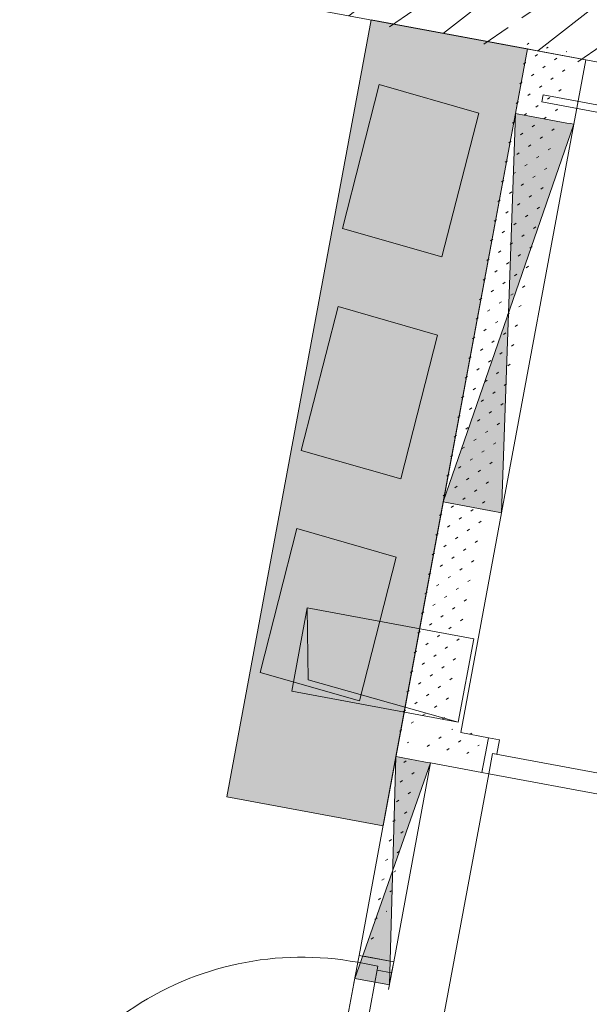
# Model space of a CAD drawing. Header units: metres. Extents: x 32353251 to 32353583, y 5707748 to 5708004.
# Tile 100 of 164: x 32353384.07 to 32353386.09, y 5707919.25 to 5707922.74. Entities that reach past the tile are written whole.
import ezdxf

# ---------------------------------------------------------------- set-up
doc = ezdxf.new("R2010")
doc.units = ezdxf.units.M
doc.header["$LTSCALE"] = 0.75
doc.linetypes.add('10417023$0$#9_Achse', pattern=[1.6, 0.00254, -1.59746])
doc.layers.get('0').update_dxf_attribs({"linetype": 'CONTINUOUS'})
for name, color, linetype, lineweight in [('10417023$0$#9_002_GES I Übersicht Erdgeschoss_1_303_Sanitäre.A', 7, 'CONTINUOUS', 25), ('10417023$0$#9_002_GES I Übersicht Erdgeschoss_1_Neubau_101_Wand Aussen.A', 7, 'CONTINUOUS', 25), ('10417023$0$#9_002_GES I Übersicht Erdgeschoss_1_Neubau_102_Wand Innen.A', 7, 'CONTINUOUS', 25), ('10417023$0$#9_002_GES I Übersicht Erdgeschoss_1_Neubau_202_Innenwandbekleidun', 7, 'CONTINUOUS', 25), ('10417023$0$#9_002_GES I Übersicht Erdgeschoss_1_Neubau_210_Wärmedämmung', 7, 'CONTINUOUS', 25), ('10417023$0$#9_002_GES I Übersicht Erdgeschoss_1_Neubau_303_Sanitäre.A', 7, 'CONTINUOUS', 25), ('10417023$0$Keine', 7, 'CONTINUOUS', 13)]:
    doc.layers.add(name, color=color, linetype=linetype, lineweight=lineweight)
pattern_1 = [(45, (0, 0), (-0.03535533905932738, 0.03535533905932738), [0.01, -0.03999999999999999])]

# ---------------------------------------------------------------- blocks, each defined once
blk = doc.blocks.new('10417023$0$#9_MKO_LP5_ARC_GES_UP_00_002_P_G_modell (3D)')
at = {"layer": '10417023$0$#9_002_GES I Übersicht Erdgeschoss_1_303_Sanitäre.A', "linetype": 'Continuous', "lineweight": 0, "true_color": 0xff0000}
h = blk.add_hatch(color=1, dxfattribs=at)
edge = h.paths.add_edge_path()
edge.add_arc((-32353460.05170075, -5707791.034634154), 0.035, 90, 180)
edge.add_line((-32353460.08670075, -5707791.034634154), (-32353460.08670075, -5707791.524634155))
edge.add_arc((-32353460.05170075, -5707791.524634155), 0.035, 180, 270)
edge.add_line((-32353460.05170075, -5707791.559634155), (-32353459.72203165, -5707791.559634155))
edge.add_arc((-32353459.72203165, -5707791.524634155), 0.035, 270, 360)
edge.add_line((-32353459.68703165, -5707791.524634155), (-32353459.68703165, -5707791.034634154))
edge.add_arc((-32353459.72203165, -5707791.034634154), 0.035, 0, 90)
edge.add_line((-32353459.72203165, -5707790.999634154), (-32353460.05170075, -5707790.999634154))
h = blk.add_hatch(color=1, dxfattribs=at)
edge = h.paths.add_edge_path()
edge.add_arc((-32353459.74985338, -5707791.279634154), 0.0229871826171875, 180, 270)
edge.add_arc((-32353459.74985338, -5707791.279634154), 0.0229871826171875, 270, 360)
edge.add_arc((-32353459.74985338, -5707791.279634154), 0.0229871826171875, 0, 90)
edge.add_arc((-32353459.74985338, -5707791.279634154), 0.0229871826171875, 90, 180)
h = blk.add_hatch(color=1, dxfattribs=at)
edge = h.paths.add_edge_path()
edge.add_arc((-32353460.05170075, -5707791.834634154), 0.035, 90, 180)
edge.add_line((-32353460.08670075, -5707791.834634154), (-32353460.08670075, -5707792.324634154))
edge.add_arc((-32353460.05170075, -5707792.324634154), 0.035, 180, 270)
edge.add_line((-32353460.05170075, -5707792.359634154), (-32353459.72203165, -5707792.359634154))
edge.add_arc((-32353459.72203165, -5707792.324634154), 0.035, 270, 360)
edge.add_line((-32353459.68703165, -5707792.324634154), (-32353459.68703165, -5707791.834634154))
edge.add_arc((-32353459.72203165, -5707791.834634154), 0.035, 0, 90)
edge.add_line((-32353459.72203165, -5707791.799634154), (-32353460.05170075, -5707791.799634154))
h = blk.add_hatch(color=1, dxfattribs=at)
edge = h.paths.add_edge_path()
edge.add_arc((-32353459.74985338, -5707792.079634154), 0.0229871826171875, 180, 270)
edge.add_arc((-32353459.74985338, -5707792.079634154), 0.0229871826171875, 270, 360)
edge.add_arc((-32353459.74985338, -5707792.079634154), 0.0229871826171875, 0, 90)
edge.add_arc((-32353459.74985338, -5707792.079634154), 0.0229871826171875, 90, 180)
h = blk.add_hatch(color=1, dxfattribs=at)
edge = h.paths.add_edge_path()
edge.add_arc((-32353460.05170075, -5707792.634694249), 0.035, 90, 180)
edge.add_line((-32353460.08670075, -5707792.634694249), (-32353460.08670075, -5707793.12469425))
edge.add_arc((-32353460.05170075, -5707793.12469425), 0.035, 180, 270)
edge.add_line((-32353460.05170075, -5707793.159694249), (-32353459.72203165, -5707793.159694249))
edge.add_arc((-32353459.72203165, -5707793.12469425), 0.035, 270, 360)
edge.add_line((-32353459.68703165, -5707793.12469425), (-32353459.68703165, -5707792.634694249))
edge.add_arc((-32353459.72203165, -5707792.634694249), 0.035, 0, 90)
edge.add_line((-32353459.72203165, -5707792.599694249), (-32353460.05170075, -5707792.599694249))
h = blk.add_hatch(color=1, dxfattribs=at)
edge = h.paths.add_edge_path()
edge.add_arc((-32353459.66517457, -5707792.879694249), 0.0229871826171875, 180, 270)
edge.add_arc((-32353459.66517457, -5707792.879694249), 0.0229871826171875, 270, 360)
edge.add_arc((-32353459.66517457, -5707792.879694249), 0.0229871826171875, 0, 90)
edge.add_arc((-32353459.66517457, -5707792.879694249), 0.0229871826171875, 90, 180)
at = {"layer": '10417023$0$#9_002_GES I Übersicht Erdgeschoss_1_Neubau_101_Wand Aussen.A', "linetype": 'Continuous', "lineweight": 5, "true_color": 0xff0000}
h = blk.add_hatch(dxfattribs=at)
h.set_pattern_fill('#9_BETON__STAHLBETON_0001', color=1, style=0, pattern_type=2)
h.set_pattern_definition([(44.99999999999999, (0, 0), (-0.1697056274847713, 0.1697056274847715), []), (44.99999999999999, (-0.08485281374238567, 0.08485281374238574), (-0.1697056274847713, 0.1697056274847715), [0.18, -0.05999999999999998])])
h.paths.add_polyline_path([(-32353468.74423227, -5707790.779533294), (-32353454.47117372, -5707790.779568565), (-32353454.47117372, -5707790.559568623), (-32353468.74423227, -5707790.559533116)])
at = {"layer": '10417023$0$#9_002_GES I Übersicht Erdgeschoss_1_Neubau_102_Wand Innen.A', "linetype": 'Continuous', "lineweight": 13, "true_color": 0xff0000}
h = blk.add_hatch(dxfattribs=at)
h.set_pattern_fill('#9_GIPS_0001', color=1, style=0, pattern_type=2)
h.set_pattern_definition(pattern_1)
h.paths.add_polyline_path([(-32353459.54646312, -5707793.317270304), (-32353459.5463662, -5707790.77963142), (-32353459.5588662, -5707790.779630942), (-32353459.55896312, -5707793.317269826)])
at = {"layer": '10417023$0$#9_002_GES I Übersicht Erdgeschoss_1_Neubau_102_Wand Innen.A', "linetype": 'Continuous', "lineweight": 13, "true_color": 0x1f1f1f}
h = blk.add_hatch(dxfattribs=at)
h.set_pattern_fill('#9_GIPS_0001', color=250, style=0, pattern_type=2)
h.set_pattern_definition(pattern_1)
h.paths.add_polyline_path([(-32353459.53396264, -5707793.304770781), (-32353459.5338662, -5707790.779631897), (-32353459.5463662, -5707790.77963142), (-32353459.54646264, -5707793.304770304)])
at = {"layer": '10417023$0$#9_002_GES I Übersicht Erdgeschoss_1_Neubau_102_Wand Innen.A', "linetype": 'Continuous', "lineweight": 13, "true_color": 0xff0000}
h = blk.add_hatch(dxfattribs=at)
h.set_pattern_fill('#9_GIPS_0001', color=1, style=0, pattern_type=2)
h.set_pattern_definition(pattern_1)
h.paths.add_polyline_path([(-32353459.39095978, -5707793.229776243), (-32353459.37395939, -5707793.219657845), (-32353459.3738662, -5707790.779638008), (-32353459.5338662, -5707790.779631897), (-32353459.53395978, -5707793.229770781)])
at = {"layer": '10417023$0$#9_002_GES I Übersicht Erdgeschoss_1_Neubau_102_Wand Innen.A', "linetype": 'Continuous', "lineweight": 13, "true_color": 0x1f1f1f}
h = blk.add_hatch(dxfattribs=at)
h.set_pattern_fill('#9_GIPS_0001', color=250, style=0, pattern_type=2)
h.set_pattern_definition(pattern_1)
h.paths.add_polyline_path([(-32353459.3699593, -5707793.217277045), (-32353459.36145911, -5707793.212217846), (-32353459.3613662, -5707790.779638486), (-32353459.3738662, -5707790.779638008), (-32353459.3739593, -5707793.217276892)])
h = blk.add_hatch(dxfattribs=at)
h.set_pattern_fill('#9_GIPS_0001', color=250, style=0, pattern_type=2)
h.set_pattern_definition(pattern_1)
h.paths.add_polyline_path([(-32353459.34895882, -5707793.204777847), (-32353459.3488662, -5707790.779638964), (-32353459.3613662, -5707790.779638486), (-32353459.36145882, -5707793.204777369)])
h = blk.add_hatch(dxfattribs=at)
h.set_pattern_fill('#9_GIPS_0001', color=250, style=0, pattern_type=2)
h.set_pattern_definition(pattern_1)
h.paths.add_polyline_path([(-32353459.37395978, -5707793.229776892), (-32353459.36145978, -5707793.22977737), (-32353459.3614593, -5707793.217277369), (-32353459.3699593, -5707793.217277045), (-32353459.37395939, -5707793.219657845)])
h = blk.add_hatch(dxfattribs=at)
h.set_pattern_fill('#9_GIPS_0001', color=250, style=0, pattern_type=2)
h.set_pattern_definition(pattern_1)
h.paths.add_polyline_path([(-32353459.3739593, -5707793.217276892), (-32353459.37395939, -5707793.219657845), (-32353459.3699593, -5707793.217277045)])
h = blk.add_hatch(dxfattribs=at)
h.set_pattern_fill('#9_GIPS_0001', color=250, style=0, pattern_type=2)
h.set_pattern_definition(pattern_1)
h.paths.add_polyline_path([(-32353459.36145911, -5707793.212217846), (-32353459.3699593, -5707793.217277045), (-32353459.3614593, -5707793.217277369)])
at = {"layer": '10417023$0$#9_002_GES I Übersicht Erdgeschoss_1_Neubau_102_Wand Innen.A', "linetype": 'Continuous', "lineweight": 13, "true_color": 0xff0000}
h = blk.add_hatch(dxfattribs=at)
h.set_pattern_fill('#9_GIPS_0001', color=1, style=0, pattern_type=2)
h.set_pattern_definition(pattern_1)
h.paths.add_polyline_path([(-32353459.3614593, -5707793.21727738), (-32353459.36145978, -5707793.229777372), (-32353459.24928008, -5707793.229781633), (-32353459.2492796, -5707793.217281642)])
at = {"layer": '10417023$0$#9_002_GES I Übersicht Erdgeschoss_1_Neubau_102_Wand Innen.A', "linetype": 'Continuous', "lineweight": 13, "true_color": 0x1f1f1f}
h = blk.add_hatch(dxfattribs=at)
h.set_pattern_fill('#9_GIPS_0001', color=250, style=0, pattern_type=2)
h.set_pattern_definition(pattern_1)
h.paths.add_polyline_path([(-32353459.3614593, -5707793.217277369), (-32353459.3489593, -5707793.217277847), (-32353459.34895882, -5707793.204777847), (-32353459.36145911, -5707793.212217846)])
h = blk.add_hatch(dxfattribs=at)
h.set_pattern_fill('#9_GIPS_0001', color=250, style=0, pattern_type=2)
h.set_pattern_definition(pattern_1)
h.paths.add_polyline_path([(-32353459.36145882, -5707793.204777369), (-32353459.36145911, -5707793.212217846), (-32353459.34895882, -5707793.204777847)])
h = blk.add_hatch(dxfattribs=at)
h.set_pattern_fill('#9_GIPS_0001', color=250, style=0, pattern_type=2)
h.set_pattern_definition(pattern_1)
h.paths.add_polyline_path([(-32353459.34895882, -5707793.204777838), (-32353459.3489593, -5707793.217277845), (-32353459.24927959, -5707793.217281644), (-32353459.24927911, -5707793.204781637)])
at = {"layer": '10417023$0$#9_002_GES I Übersicht Erdgeschoss_1_Neubau_102_Wand Innen.A', "linetype": 'Continuous', "lineweight": 13, "true_color": 0xff0000}
h = blk.add_hatch(dxfattribs=at)
h.set_pattern_fill('#9_GIPS_0001', color=1, style=0, pattern_type=2)
h.set_pattern_definition(pattern_1)
h.paths.add_polyline_path([(-32353459.53395978, -5707793.229770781), (-32353459.53396264, -5707793.304770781), (-32353459.51696264, -5707793.30477143), (-32353459.39095978, -5707793.229776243)])
h = blk.add_hatch(dxfattribs=at)
h.set_pattern_fill('#9_GIPS_0001', color=1, style=0, pattern_type=2)
h.set_pattern_definition(pattern_1)
h.paths.add_polyline_path([(-32353459.37395978, -5707793.229776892), (-32353459.39095978, -5707793.229776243), (-32353459.51696264, -5707793.30477143), (-32353459.37396264, -5707793.304776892)])
at = {"layer": '10417023$0$#9_002_GES I Übersicht Erdgeschoss_1_Neubau_102_Wand Innen.A', "linetype": 'Continuous', "lineweight": 13, "true_color": 0x1f1f1f}
h = blk.add_hatch(dxfattribs=at)
h.set_pattern_fill('#9_GIPS_0001', color=250, style=0, pattern_type=2)
h.set_pattern_definition(pattern_1)
h.paths.add_polyline_path([(-32353459.37395939, -5707793.219657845), (-32353459.39095978, -5707793.229776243), (-32353459.37395978, -5707793.229776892)])
at = {"layer": '10417023$0$#9_002_GES I Übersicht Erdgeschoss_1_Neubau_102_Wand Innen.A', "linetype": 'Continuous', "lineweight": 13, "true_color": 0xff0000}
h = blk.add_hatch(dxfattribs=at)
h.set_pattern_fill('#9_GIPS_0001', color=1, style=0, pattern_type=2)
h.set_pattern_definition(pattern_1)
h.paths.add_polyline_path([(-32353459.37395977, -5707793.229776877), (-32353459.37396264, -5707793.304776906), (-32353459.24928294, -5707793.304781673), (-32353459.24928007, -5707793.229781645)])
at = {"layer": '10417023$0$#9_002_GES I Übersicht Erdgeschoss_1_Neubau_102_Wand Innen.A', "linetype": 'Continuous', "lineweight": 13, "true_color": 0x1f1f1f}
h = blk.add_hatch(dxfattribs=at)
h.set_pattern_fill('#9_GIPS_0001', color=250, style=0, pattern_type=2)
h.set_pattern_definition(pattern_1)
h.paths.add_polyline_path([(-32353459.55896312, -5707793.317269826), (-32353459.5589636, -5707793.329769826), (-32353459.54646331, -5707793.322329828), (-32353459.54646312, -5707793.317270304)])
h = blk.add_hatch(dxfattribs=at)
h.set_pattern_fill('#9_GIPS_0001', color=250, style=0, pattern_type=2)
h.set_pattern_definition(pattern_1)
h.paths.add_polyline_path([(-32353459.54646332, -5707793.322329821), (-32353459.5464636, -5707793.329770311), (-32353459.24928391, -5707793.329781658), (-32353459.24928343, -5707793.317281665), (-32353459.5379631, -5707793.317270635)])
h = blk.add_hatch(dxfattribs=at)
h.set_pattern_fill('#9_GIPS_0001', color=250, style=0, pattern_type=2)
h.set_pattern_definition(pattern_1)
h.paths.add_polyline_path([(-32353459.54646312, -5707793.317270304), (-32353459.54646331, -5707793.322329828), (-32353459.53796312, -5707793.317270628)])
h = blk.add_hatch(dxfattribs=at)
h.set_pattern_fill('#9_GIPS_0001', color=250, style=0, pattern_type=2)
h.set_pattern_definition(pattern_1)
h.paths.add_polyline_path([(-32353459.54646264, -5707793.304770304), (-32353459.54646312, -5707793.317270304), (-32353459.53796312, -5707793.317270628), (-32353459.53396303, -5707793.314889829), (-32353459.53396264, -5707793.304770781)])
h = blk.add_hatch(dxfattribs=at)
h.set_pattern_fill('#9_GIPS_0001', color=250, style=0, pattern_type=2)
h.set_pattern_definition(pattern_1)
h.paths.add_polyline_path([(-32353459.53396303, -5707793.314889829), (-32353459.53796312, -5707793.317270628), (-32353459.53396312, -5707793.317270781)])
h = blk.add_hatch(dxfattribs=at)
h.set_pattern_fill('#9_GIPS_0001', color=250, style=0, pattern_type=2)
h.set_pattern_definition(pattern_1)
h.paths.add_polyline_path([(-32353459.53396312, -5707793.317270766), (-32353459.24928343, -5707793.317281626), (-32353459.24928295, -5707793.304781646), (-32353459.51696264, -5707793.30477142), (-32353459.53396304, -5707793.314889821)])
h = blk.add_hatch(dxfattribs=at)
h.set_pattern_fill('#9_GIPS_0001', color=250, style=0, pattern_type=2)
h.set_pattern_definition(pattern_1)
h.paths.add_polyline_path([(-32353459.53396264, -5707793.304770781), (-32353459.53396303, -5707793.314889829), (-32353459.51696264, -5707793.30477143)])
at = {"layer": '10417023$0$#9_002_GES I Übersicht Erdgeschoss_1_Neubau_102_Wand Innen.A', "linetype": 'Continuous', "lineweight": 13, "true_color": 0xff0000}
h = blk.add_hatch(dxfattribs=at)
h.set_pattern_fill('#9_GIPS_0001', color=1, style=0, pattern_type=2)
h.set_pattern_definition(pattern_1)
h.paths.add_polyline_path([(-32353459.5589636, -5707793.329769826), (-32353459.55899098, -5707794.046496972), (-32353459.54649097, -5707794.046497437), (-32353459.5464636, -5707793.329770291)])
at = {"layer": '10417023$0$#9_002_GES I Übersicht Erdgeschoss_1_Neubau_102_Wand Innen.A', "linetype": 'Continuous', "lineweight": 13, "true_color": 0x1f1f1f}
h = blk.add_hatch(dxfattribs=at)
h.set_pattern_fill('#9_GIPS_0001', color=250, style=0, pattern_type=2)
h.set_pattern_definition(pattern_1)
h.paths.add_polyline_path([(-32353459.5589636, -5707793.329769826), (-32353459.5464636, -5707793.329770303), (-32353459.54646331, -5707793.322329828)])
h = blk.add_hatch(dxfattribs=at)
h.set_pattern_fill('#9_GIPS_0001', color=250, style=0, pattern_type=2)
h.set_pattern_definition(pattern_1)
h.paths.add_polyline_path([(-32353459.54646359, -5707793.329770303), (-32353459.54649096, -5707794.04649745), (-32353459.53399099, -5707794.046497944), (-32353459.53396362, -5707793.329770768)])
at = {"layer": '10417023$0$#9_002_GES I Übersicht Erdgeschoss_1_Neubau_102_Wand Innen.A', "linetype": 'Continuous', "lineweight": 13, "true_color": 0xff0000}
h = blk.add_hatch(dxfattribs=at)
h.set_pattern_fill('#9_GIPS_0001', color=1, style=0, pattern_type=2)
h.set_pattern_definition(pattern_1)
h.paths.add_polyline_path([(-32353459.53399099, -5707794.046497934), (-32353459.45899099, -5707794.046500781), (-32353459.45896361, -5707793.329773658), (-32353459.53396361, -5707793.32977078)])
h = blk.add_hatch(dxfattribs=at)
h.set_pattern_fill('#9_GIPS_0001', color=1, style=0, pattern_type=2)
h.set_pattern_definition(pattern_1)
h.paths.add_polyline_path([(-32353459.45899096, -5707794.046500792), (-32353459.44649098, -5707794.046501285), (-32353459.44646361, -5707793.329774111), (-32353459.45896359, -5707793.329773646)])
at = {"layer": '10417023$0$#9_002_GES I Übersicht Erdgeschoss_1_Neubau_102_Wand Innen.A', "linetype": 'Continuous', "lineweight": 13, "true_color": 0x1f1f1f}
h = blk.add_hatch(dxfattribs=at)
h.set_pattern_fill('#9_GIPS_0001', color=250, style=0, pattern_type=2)
h.set_pattern_definition(pattern_1)
h.paths.add_polyline_path([(-32353459.44646361, -5707793.329774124), (-32353459.44649098, -5707794.04650127), (-32353459.43399098, -5707794.046501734), (-32353459.43396361, -5707793.329774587)])
at = {"layer": '10417023$0$#9_002_GES I Übersicht Erdgeschoss_1_Neubau_202_Innenwandbekleidun', "linetype": 'Continuous', "lineweight": 5}
h = blk.add_hatch(dxfattribs=at)
h.set_pattern_fill('#9_GIPSKARTON_0001', style=0, pattern_type=2)
h.set_pattern_definition([(0, (0, 0), (0, 0.075), [0.009999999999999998, -0.06500000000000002])])
h.paths.add_polyline_path([(-32353459.47419406, -5707790.929648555), (-32353459.47419406, -5707790.954648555), (-32353457.16442595, -5707790.954648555), (-32353457.16442844, -5707790.929648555)])
at = {"layer": '10417023$0$#9_002_GES I Übersicht Erdgeschoss_1_303_Sanitäre.A', "color": 1, "linetype": 'Continuous', "lineweight": 13, "true_color": 0xff0000, "flags": 128}
for points in [[(-32353460.05170075, -5707790.999634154), (-32353459.68703165, -5707791.034634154), (-32353459.72203165, -5707791.559634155), (-32353460.08670075, -5707791.524634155)], [(-32353460.05170075, -5707791.799634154), (-32353459.68703165, -5707791.834634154), (-32353459.72203165, -5707792.359634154), (-32353460.08670075, -5707792.324634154)], [(-32353460.05170075, -5707792.599694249), (-32353459.68703165, -5707792.634694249), (-32353459.72203165, -5707793.159694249), (-32353460.08670075, -5707793.12469425)]]:
    blk.add_lwpolyline(points, close=True, dxfattribs=at)
at = {"layer": '10417023$0$#9_002_GES I Übersicht Erdgeschoss_1_Neubau_101_Wand Aussen.A', "color": 1, "linetype": 'Continuous', "lineweight": 18, "true_color": 0xff0000}
blk.add_line((-32353468.74423227, -5707790.779533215), (-32353454.47117382, -5707790.779568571), dxfattribs=at)
at = {"layer": '10417023$0$#9_002_GES I Übersicht Erdgeschoss_1_Neubau_102_Wand Innen.A', "color": 1, "linetype": 'Continuous', "lineweight": 13, "true_color": 0xff0000}
for p, q in [((-32353459.5588662, -5707790.779630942), (-32353459.55887508, -5707791.012307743)), ((-32353459.5463662, -5707790.77963142), (-32353459.5588662, -5707790.779630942)), ((-32353459.5338662, -5707790.779631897), (-32353459.5463662, -5707790.77963142)), ((-32353459.3738662, -5707790.779638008), (-32353459.5338662, -5707790.779631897)), ((-32353459.3613662, -5707790.779638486), (-32353459.3738662, -5707790.779638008)), ((-32353459.3488662, -5707790.779638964), (-32353459.3613662, -5707790.779638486)), ((-32353459.34887508, -5707791.012315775), (-32353459.3488662, -5707790.779638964)), ((-32353459.34887494, -5707791.01231532), (-32353459.55892861, -5707792.412308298)), ((-32353459.5588751, -5707791.012307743), (-32353459.55892856, -5707792.41230777)), ((-32353459.55887519, -5707791.012308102), (-32353459.34892836, -5707792.412315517)), ((-32353459.5463751, -5707791.012308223), (-32353459.5588751, -5707791.012307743)), ((-32353459.53387506, -5707791.012308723), (-32353459.5463751, -5707791.012308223)), ((-32353459.37387509, -5707791.012314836), (-32353459.53387506, -5707791.012308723)), ((-32353459.36137509, -5707791.012315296), (-32353459.37387509, -5707791.012314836)), ((-32353459.34887509, -5707791.012315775), (-32353459.36137509, -5707791.012315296)), ((-32353459.34892854, -5707792.412315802), (-32353459.34887509, -5707791.012315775)), ((-32353459.55892855, -5707792.41230777), (-32353459.5589636, -5707793.329769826)), ((-32353459.55892856, -5707792.41230777), (-32353459.54642857, -5707792.412308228)), ((-32353459.54642857, -5707792.412308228), (-32353459.53392853, -5707792.412308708)), ((-32353459.53392853, -5707792.412308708), (-32353459.37392855, -5707792.412314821)), ((-32353459.37392855, -5707792.412314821), (-32353459.36142856, -5707792.412315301)), ((-32353459.36142856, -5707792.412315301), (-32353459.34892854, -5707792.412315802)), ((-32353459.34895882, -5707793.204777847), (-32353459.34892856, -5707792.412315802)), ((-32353459.24927913, -5707793.204781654), (-32353459.34895882, -5707793.204777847)), ((-32353459.24928337, -5707793.329781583), (-32353459.24927904, -5707793.204782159)), ((-32353459.24928049, -5707793.229781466), (-32353459.24927904, -5707793.217281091)), ((-32353459.24928049, -5707793.229781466), (-32353459.24927904, -5707793.217281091)), ((-32353459.24928049, -5707793.229781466), (-32353459.24927904, -5707793.217281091)), ((-32353459.24927904, -5707793.217281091), (-32353459.24927904, -5707793.204782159)), ((-32353459.24927904, -5707793.204782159), (-32353459.209279, -5707793.204783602)), ((-32353459.24927904, -5707793.217281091), (-32353459.24927904, -5707793.204782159)), ((-32353459.24927904, -5707793.217281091), (-32353459.24927904, -5707793.204782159)), ((-32353459.209279, -5707793.204783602), (-32353459.20928044, -5707793.256783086)), ((-32353459.24928337, -5707793.304782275), (-32353459.24928049, -5707793.229781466)), ((-32353459.24928337, -5707793.304782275), (-32353459.24928049, -5707793.229781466)), ((-32353459.24928337, -5707793.304782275), (-32353459.24928049, -5707793.229781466)), ((-32353459.22428118, -5707793.256783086), (-32353459.22428406, -5707793.329783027)), ((-32353459.22428118, -5707793.256783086), (-32353459.22428406, -5707793.329783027)), ((-32353459.20928044, -5707793.256783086), (-32353459.22428118, -5707793.256783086)), ((-32353458.13928063, -5707793.256823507), (-32353459.22428118, -5707793.256783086)), ((-32353459.24928337, -5707793.317281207), (-32353459.24928337, -5707793.304782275)), ((-32353459.24928337, -5707793.317281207), (-32353459.24928337, -5707793.304782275)), ((-32353459.24928337, -5707793.317281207), (-32353459.24928337, -5707793.304782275)), ((-32353459.24928337, -5707793.329781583), (-32353459.24928337, -5707793.317281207)), ((-32353459.24928337, -5707793.329781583), (-32353459.24928337, -5707793.317281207)), ((-32353459.24928337, -5707793.329781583), (-32353459.24928337, -5707793.317281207)), ((-32353459.43396382, -5707793.329977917), (-32353459.55899357, -5707794.129973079)), ((-32353459.5589636, -5707793.329769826), (-32353459.55899097, -5707794.046496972)), ((-32353459.5589636, -5707793.329973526), (-32353459.55899097, -5707794.046496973)), ((-32353459.54646362, -5707793.329974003), (-32353459.5589636, -5707793.329973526)), ((-32353459.55896325, -5707793.329973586), (-32353459.43399414, -5707794.129978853)), ((-32353459.53396364, -5707793.32997448), (-32353459.54646362, -5707793.329974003)), ((-32353459.45896363, -5707793.329977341), (-32353459.53396364, -5707793.32997448)), ((-32353459.44646362, -5707793.329977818), (-32353459.45896363, -5707793.329977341)), ((-32353459.43396362, -5707793.329978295), (-32353459.44646362, -5707793.329977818)), ((-32353459.43399098, -5707794.046501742), (-32353459.43396362, -5707793.329978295)), ((-32353459.4339636, -5707793.3297746), (-32353459.24928388, -5707793.329781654)), ((-32353459.22428406, -5707793.329783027), (-32353459.24928337, -5707793.329781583)), ((-32353459.22428406, -5707793.329783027), (-32353459.22432593, -5707794.414782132)), ((-32353459.22428406, -5707793.329783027), (-32353458.13928352, -5707793.329823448)), ((-32353459.55899212, -5707794.07149748), (-32353459.55899068, -5707794.046496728)), ((-32353459.5464903, -5707794.046496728), (-32353459.55899068, -5707794.046496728)), ((-32353459.55899068, -5707794.046496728), (-32353459.43399126, -5707794.046501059)), ((-32353459.5464903, -5707794.046496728), (-32353459.55899068, -5707794.046496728)), ((-32353459.5464903, -5707794.046496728), (-32353459.55899068, -5707794.046496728)), ((-32353459.53399137, -5707794.046498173), (-32353459.5464903, -5707794.046496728)), ((-32353459.53399137, -5707794.046498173), (-32353459.5464903, -5707794.046496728)), ((-32353459.53399137, -5707794.046498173), (-32353459.5464903, -5707794.046496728)), ((-32353459.45899056, -5707794.046501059), (-32353459.53399137, -5707794.046498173)), ((-32353459.45899056, -5707794.046501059), (-32353459.53399137, -5707794.046498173)), ((-32353459.45899056, -5707794.046501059), (-32353459.53399137, -5707794.046498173)), ((-32353459.44649163, -5707794.046501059), (-32353459.45899056, -5707794.046501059)), ((-32353459.44649163, -5707794.046501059), (-32353459.45899056, -5707794.046501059)), ((-32353459.44649163, -5707794.046501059), (-32353459.45899056, -5707794.046501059)), ((-32353459.43399126, -5707794.046501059), (-32353459.44649163, -5707794.046501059)), ((-32353459.43399126, -5707794.046501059), (-32353459.44649163, -5707794.046501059)), ((-32353459.43399126, -5707794.046501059), (-32353459.44649163, -5707794.046501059)), ((-32353459.43399126, -5707794.046501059), (-32353459.4339927, -5707794.086501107)), ((-32353459.55903399, -5707795.156496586), (-32353459.55899212, -5707794.07149748)), ((-32353459.48599218, -5707794.071500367), (-32353459.55899212, -5707794.07149748)), ((-32353459.55899212, -5707794.07149748), (-32353459.48599218, -5707794.071500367)), ((-32353459.48599218, -5707794.071500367), (-32353459.48603405, -5707795.156499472)), ((-32353459.48599218, -5707794.086499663), (-32353459.48599218, -5707794.071500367)), ((-32353459.4339927, -5707794.086501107), (-32353459.48599218, -5707794.086499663)), ((-32353459.55899415, -5707794.129973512), (-32353459.43399417, -5707794.129978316))]:
    blk.add_line(p, q, dxfattribs=at)
at = {"layer": '10417023$0$#9_002_GES I Übersicht Erdgeschoss_1_Neubau_102_Wand Innen.A', "color": 1, "linetype": '10417023$0$#9_Achse', "lineweight": 13, "true_color": 0xff0000}
for p, q in [((-32353458.11427844, -5707793.204825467), (-32353459.24927904, -5707793.204782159)), ((-32353458.11428421, -5707793.329824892), (-32353459.24928337, -5707793.329781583)), ((-32353459.55899068, -5707794.046496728), (-32353459.55903399, -5707795.181497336)), ((-32353459.43399126, -5707794.046501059), (-32353459.43403456, -5707795.181501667))]:
    blk.add_line(p, q, dxfattribs=at)
at = {"layer": '10417023$0$#9_002_GES I Übersicht Erdgeschoss_1_Neubau_102_Wand Innen.A', "color": 1, "linetype": 'Continuous', "lineweight": 13, "true_color": 0xff0000}
for centre, radius, start, end in [((-32353459.2242839, -5707793.329782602), 1.085000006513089, 269.9978121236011, 359.9978112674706), ((-32353459.55903337, -5707795.156496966), 1.084999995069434, 89.99781151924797, 179.9978119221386)]:
    blk.add_arc(centre, radius, start, end, dxfattribs=at)
at = {"layer": '10417023$0$#9_002_GES I Übersicht Erdgeschoss_1_Neubau_102_Wand Innen.A', "color": 1, "linetype": 'Continuous', "true_color": 0xff0000}
for points in [[(-32353459.34887509, -5707791.012315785), (-32353459.5588751, -5707791.012307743), (-32353459.45390183, -5707791.712311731)], [(-32353459.34892854, -5707792.412315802), (-32353459.45390183, -5707791.712311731), (-32353459.55892856, -5707792.412307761)], [(-32353459.43396363, -5707793.329978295), (-32353459.5589636, -5707793.329973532), (-32353459.49647888, -5707793.72997593)], [(-32353459.43399417, -5707794.129978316), (-32353459.49647889, -5707793.72997593), (-32353459.55899415, -5707794.129973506)]]:
    blk.add_solid(points, dxfattribs=at)
at = {"layer": '10417023$0$#9_002_GES I Übersicht Erdgeschoss_1_Neubau_202_Innenwandbekleidun', "color": 1, "linetype": 'Continuous', "lineweight": 13, "true_color": 0xff0000}
for p, q in [((-32353457.16442844, -5707790.929648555), (-32353459.47419406, -5707790.929648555)), ((-32353459.47419406, -5707790.929648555), (-32353459.47419406, -5707790.954648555)), ((-32353459.47419406, -5707790.954648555), (-32353457.16442595, -5707790.954648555))]:
    blk.add_line(p, q, dxfattribs=at)
at = {"layer": '10417023$0$#9_002_GES I Übersicht Erdgeschoss_1_Neubau_210_Wärmedämmung', "color": 1, "linetype": 'Continuous', "lineweight": 13, "true_color": 0xff0000}
for p, q in [((-32353459.91422857, -5707793.119677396), (-32353459.96422863, -5707792.869678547)), ((-32353459.964228, -5707792.869678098), (-32353459.964228, -5707793.169678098)), ((-32353459.364228, -5707792.869678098), (-32353459.964228, -5707792.869678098)), ((-32353459.364228, -5707793.169678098), (-32353459.364228, -5707792.869678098)), ((-32353459.36422793, -5707793.169677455), (-32353459.91422857, -5707793.119677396)), ((-32353459.964228, -5707793.169678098), (-32353459.364228, -5707793.169678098))]:
    blk.add_line(p, q, dxfattribs=at)
at = {"layer": '10417023$0$#9_002_GES I Übersicht Erdgeschoss_1_Neubau_303_Sanitäre.A', "color": 1, "linetype": 'Continuous', "lineweight": 13, "true_color": 0xff0000, "flags": 128}
blk.add_lwpolyline([(-32353460.12186617, -5707793.579647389), (-32353459.5588662, -5707793.579647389), (-32353459.5588662, -5707790.779634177), (-32353460.12186617, -5707790.779634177)], close=True, dxfattribs=at)
at = {"layer": '10417023$0$#9_002_GES I Übersicht Erdgeschoss_1_Neubau_303_Sanitäre.A', "color": 1, "linetype": 'Continuous', "true_color": 0xff0000}
blk.add_solid([(-32353460.12186617, -5707793.579647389), (-32353459.5588662, -5707793.579647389), (-32353460.12186617, -5707790.779634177), (-32353459.5588662, -5707790.779634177)], dxfattribs=at)
blk = doc.blocks.new('10417023$0$2_MKO_LP5_LAN_GES_UP_00_002_V_A (3D)')
at = {"layer": '10417023$0$Keine'}
blk.add_blockref('10417023$0$#9_MKO_LP5_ARC_GES_UP_00_002_P_G_modell (3D)', (0, 0), dxfattribs=at)
blk = doc.blocks.new('10417023')
at = {"layer": '10417023$0$Keine', "rotation": 349.4819372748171}
blk.add_blockref('10417023$0$2_MKO_LP5_LAN_GES_UP_00_002_V_A (3D)', (65205154.93137175, 5413829.557758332), dxfattribs=at)

msp = doc.modelspace()

# ---------------------------------------------------------------- block references
msp.add_blockref('10417023', (0, 0))

doc.saveas('drawing.dxf')
